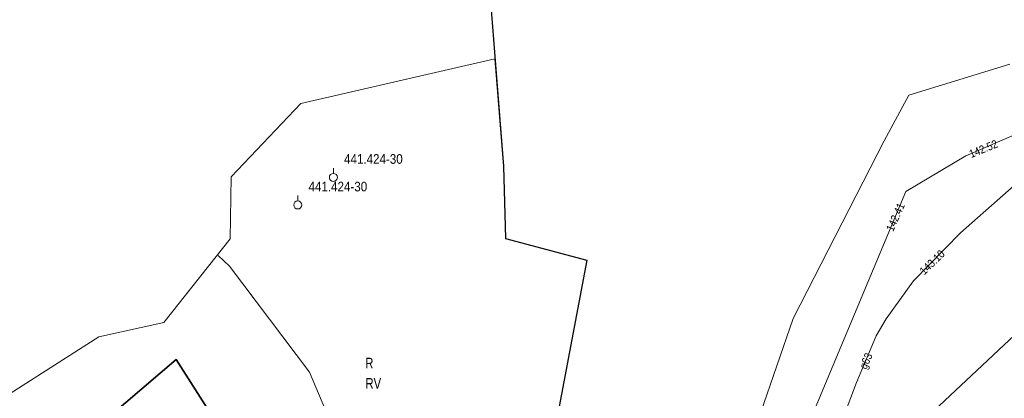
# Model space of a CAD drawing. Header units: metres. Extents: x 5552311 to 5555313, y 5709371 to 5712599.
# Tile 64 of 71: x 5554532 to 5554624, y 5710803 to 5710839. Entities that reach past the tile are written whole.
import ezdxf
from ezdxf.enums import TextEntityAlignment as Align

# ---------------------------------------------------------------- set-up
doc = ezdxf.new("R2010")
doc.units = ezdxf.units.M
doc.header["$MEASUREMENT"] = 0
doc.layers.get('0').update_dxf_attribs({"color": 2, "linetype": 'CONTINUOUS', "lineweight": 5})
for name, color, linetype in [('131-Punkt osnowy pomiarowej', 7, 'CONTINUOUS'), ('131-Punkt osnowy pomiarowej-Atr103', 7, 'CONTINUOUS'), ('203-punkt graniczny', 7, 'CONTINUOUS'), ('209-oznaczenie konturu klasyfikacyjnego', 7, 'CONTINUOUS'), ('210-oznaczenie konturu użytku gruntowego', 60, 'CONTINUOUS'), ('217-kontur klasyfikacyjny', 7, 'CONTINUOUS'), ('218-kontur użytku gruntowego', 60, 'CONTINUOUS'), ('219-działka ewidencyjna', 7, 'CONTINUOUS'), ('ogrodzenie trwałe', 7, 'CONTINUOUS'), ('przewód gazowy', 7, 'CONTINUOUS'), ('przewód gazowy-Atr1', 7, 'CONTINUOUS'), ('przewód kanalizacyjny', 7, 'CONTINUOUS'), ('przewód wodociągowy', 7, 'CONTINUOUS'), ('rzedna', 7, 'CONTINUOUS'), ('rzedna-Atr2', 7, 'CONTINUOUS')]:
    doc.layers.add(name, color=color, linetype=linetype)
doc.styles.get("Standard").update_dxf_attribs({"font": 'Working1250', "width": 0.75})
doc.linetypes.add('902-500', pattern='A,3.75,0,[1,ksztalty.shx,S=0.5,R=0,X=0,Y=0],3.75', length=7.5)

# ---------------------------------------------------------------- blocks, each defined once
blk = doc.blocks.new('203')
at = {"linetype": 'Continuous', "lineweight": 0}
h = blk.add_hatch(color=94, dxfattribs=at)
edge = h.paths.add_edge_path()
edge.add_arc((0, 0), 0.045, 0, 360)
blk = doc.blocks.new('PW01')
at = {"linetype": 'Continuous', "lineweight": 13}
h = blk.add_hatch(color=0, dxfattribs=at)
edge = h.paths.add_edge_path()
edge.add_arc((0, 0), 0.045, 0, 360)
blk = doc.blocks.new('131')
at = {"color": 0, "linetype": 'Continuous', "lineweight": 13}
blk.add_line((0, 0.375), (0, 0.875), dxfattribs=at)
blk.add_circle((0, 0), 0.375, dxfattribs=at)

msp = doc.modelspace()

# ---------------------------------------------------------------- linework, layer by layer
at = {"layer": '217-kontur klasyfikacyjny', "color": 3, "linetype": 'Continuous', "lineweight": 18, "flags": 128}
for points in [[(5554576.02, 5710835.12), (5554557.89, 5710830.95)], [(5554576.81, 5710825.11), (5554576.02, 5710835.12)], [(5554557.89, 5710830.95), (5554551.36, 5710824.11)], [(5554576.99, 5710818.34), (5554576.81, 5710825.11)], [(5554551.36, 5710824.11), (5554551.29, 5710818.31)], [(5554551.29, 5710818.31), (5554545.08, 5710810.47)], [(5554584.6, 5710816.32), (5554576.99, 5710818.34)], [(5554581.05, 5710797.53), (5554584.6, 5710816.32)], [(5554545.08, 5710810.47), (5554539.01, 5710809.13)], [(5554539.01, 5710809.13), (5554521.62, 5710798.06)], [(5554522.47, 5710786.74), (5554546.23, 5710807.01)], [(5554546.23, 5710807.01), (5554570.1, 5710769.56)]]:
    msp.add_lwpolyline(points, dxfattribs=at)
at = {"layer": '218-kontur użytku gruntowego', "linetype": 'Continuous', "lineweight": 9, "flags": 128}
for points in [[(5554576.02, 5710835.12), (5554557.89, 5710830.95)], [(5554576.81, 5710825.11), (5554576.02, 5710835.12)], [(5554624.13, 5710834.62), (5554614.68, 5710831.73)], [(5554614.68, 5710831.73), (5554612.37, 5710827.46)], [(5554557.89, 5710830.95), (5554551.36, 5710824.11)], [(5554612.37, 5710827.46), (5554603.88, 5710810.87)], [(5554576.99, 5710818.34), (5554576.81, 5710825.11)], [(5554551.36, 5710824.11), (5554551.29, 5710818.31)], [(5554551.29, 5710818.31), (5554545.08, 5710810.47)], [(5554584.6, 5710816.32), (5554576.99, 5710818.34)], [(5554581.05, 5710797.53), (5554584.6, 5710816.32)], [(5554603.88, 5710810.87), (5554599.3, 5710797.57)], [(5554545.08, 5710810.47), (5554539.01, 5710809.13)], [(5554539.01, 5710809.13), (5554521.62, 5710798.06)], [(5554522.47, 5710786.74), (5554546.23, 5710807.01)], [(5554546.23, 5710807.01), (5554522.47, 5710786.74)], [(5554546.23, 5710807.01), (5554570.1, 5710769.56)], [(5554570.1, 5710769.56), (5554546.23, 5710807.01)]]:
    msp.add_lwpolyline(points, dxfattribs=at)
at = {"layer": '219-działka ewidencyjna', "color": 94, "linetype": 'Continuous', "lineweight": 30, "flags": 128}
for points in [[(5554574.12, 5710859.47), (5554576.81, 5710825.11)], [(5554576.81, 5710825.11), (5554576.99, 5710818.34)], [(5554576.99, 5710818.34), (5554584.6, 5710816.32)], [(5554584.6, 5710816.32), (5554581.05, 5710797.53)], [(5554611.51, 5710797.04), (5554629.07, 5710813.54)], [(5554546.23, 5710807.01), (5554522.47, 5710786.74)], [(5554546.23, 5710807.01), (5554570.1, 5710769.56)]]:
    msp.add_lwpolyline(points, dxfattribs=at)
at = {"layer": 'ogrodzenie trwałe', "color": 8, "linetype": '902-500', "lineweight": 35, "flags": 128}
msp.add_lwpolyline([(5554537.13, 5710772.4), (5554533.93, 5710770.3), (5554533.1, 5710771.56), (5554529.62, 5710776.41), (5554522.47, 5710786.74), (5554546.23, 5710807.01), (5554570.1, 5710769.56), (5554570.31, 5710766.89), (5554570.42, 5710763.32)], dxfattribs=at)
at = {"layer": 'przewód gazowy', "color": 40, "linetype": 'Continuous', "lineweight": 18, "flags": 128}
msp.add_lwpolyline([(5554693.69, 5710840.4), (5554693.07, 5710840.68), (5554692.3, 5710841.59), (5554689.54, 5710848.08), (5554688.25, 5710851.17), (5554675.15, 5710846.3), (5554664.7, 5710843.7), (5554655.61, 5710840.52), (5554646.69, 5710835.77), (5554637.07, 5710829.77), (5554628.16, 5710825.91), (5554627.41, 5710825.86), (5554619.51, 5710818.87), (5554615.12, 5710814.39), (5554612.57, 5710810.84), (5554611.64, 5710809.23), (5554609.79, 5710804.87), (5554607.33, 5710798.36), (5554599.72, 5710781.99), (5554593.32, 5710766.26), (5554593.2, 5710765.44), (5554582.94, 5710747.6), (5554582.53, 5710746.9), (5554580.08, 5710742.63)], dxfattribs=at)
at = {"layer": 'przewód kanalizacyjny', "color": 34, "linetype": 'Continuous', "lineweight": 18, "flags": 128}
msp.add_lwpolyline([(5554550.16, 5710816.74), (5554551.23, 5710815.75), (5554558.7, 5710805.83), (5554565.03, 5710790.79), (5554569.97, 5710775.81), (5554571.25, 5710771.67), (5554574.29, 5710754.32)], dxfattribs=at)
at = {"layer": 'przewód wodociągowy', "color": 5, "linetype": 'Continuous', "lineweight": 18, "flags": 128}
msp.add_lwpolyline([(5554548.12, 5710800.75), (5554565.92, 5710773.65), (5554580.91, 5710776.23), (5554594.37, 5710780.63), (5554595.35, 5710781.08), (5554595.91, 5710781.84), (5554601.48, 5710791.82), (5554610.31, 5710812.98), (5554610.32, 5710812.97), (5554614.39, 5710822.74), (5554620.02, 5710826.05), (5554626.59, 5710828.9), (5554626.59, 5710828.89), (5554641.8, 5710836.05), (5554655.05, 5710840.58), (5554667.94, 5710844.7), (5554680.59, 5710848.59), (5554682.8, 5710849.32), (5554685.39, 5710850.22)], dxfattribs=at)

# ---------------------------------------------------------------- block references
at = {"layer": '131-Punkt osnowy pomiarowej', "color": 8, "linetype": 'Continuous', "lineweight": 18}
for p in [(5554560.92, 5710824.05), (5554557.6, 5710821.47)]:
    msp.add_blockref('131', p, dxfattribs=at)
at = {"layer": '203-punkt graniczny', "color": 8, "linetype": 'Continuous', "lineweight": 18}
for p in [(5554576.81, 5710825.11), (5554576.99, 5710818.34), (5554584.6, 5710816.32), (5554546.23, 5710807.01)]:
    msp.add_blockref('203', p, dxfattribs=at)
at = {"layer": 'rzedna', "color": 5, "linetype": 'Continuous', "lineweight": 18}
for p in [(5554620.02, 5710826.05), (5554614.39, 5710822.74)]:
    msp.add_blockref('PW01', p, dxfattribs=at)
at = {"layer": 'rzedna', "color": 40, "linetype": 'Continuous', "lineweight": 18}
msp.add_blockref('PW01', (5554615.12, 5710814.39), dxfattribs=at)

# ---------------------------------------------------------------- texts
at = {"layer": '131-Punkt osnowy pomiarowej-Atr103', "color": 8, "width": 0.9}
for p in [(5554561.92, 5710825.05), (5554558.6, 5710822.47)]:
    msp.add_text('441.424-30', height=0.9, dxfattribs=at).set_placement(p, align=Align.BOTTOM_LEFT)
at = {"layer": '209-oznaczenie konturu klasyfikacyjnego', "color": 3, "linetype": 'Continuous', "lineweight": 18, "width": 0.79}
msp.add_text('RV', height=1, dxfattribs=at).set_placement((5554563.92, 5710805.29), align=Align.TOP_LEFT)
at = {"layer": '210-oznaczenie konturu użytku gruntowego', "linetype": 'Continuous', "lineweight": 18, "width": 0.79}
msp.add_text('R', height=1, dxfattribs=at).set_placement((5554563.9, 5710806.19))
at = {"layer": 'przewód gazowy-Atr1', "color": 40, "width": 0.9}
msp.add_text('g63', height=0.75, rotation=65.706, dxfattribs=at).set_placement((5554610.36, 5710806.2), align=Align.MIDDLE_LEFT)
at = {"layer": 'rzedna-Atr2', "color": 5, "lineweight": 5, "width": 0.9}
for s, rotation, p in [('142.52', 22.158, (5554620.37, 5710826.2)), ('142.41', 66.076, (5554612.87, 5710819.08))]:
    msp.add_text(s, height=0.75, rotation=rotation, dxfattribs=at).set_placement(p, align=Align.MIDDLE_LEFT)
at = {"layer": 'rzedna-Atr2', "color": 40, "lineweight": 5, "width": 0.9}
msp.add_text('143.10', height=0.75, rotation=44.224, dxfattribs=at).set_placement((5554615.87, 5710815.15), align=Align.MIDDLE_LEFT)

doc.saveas('drawing.dxf')
